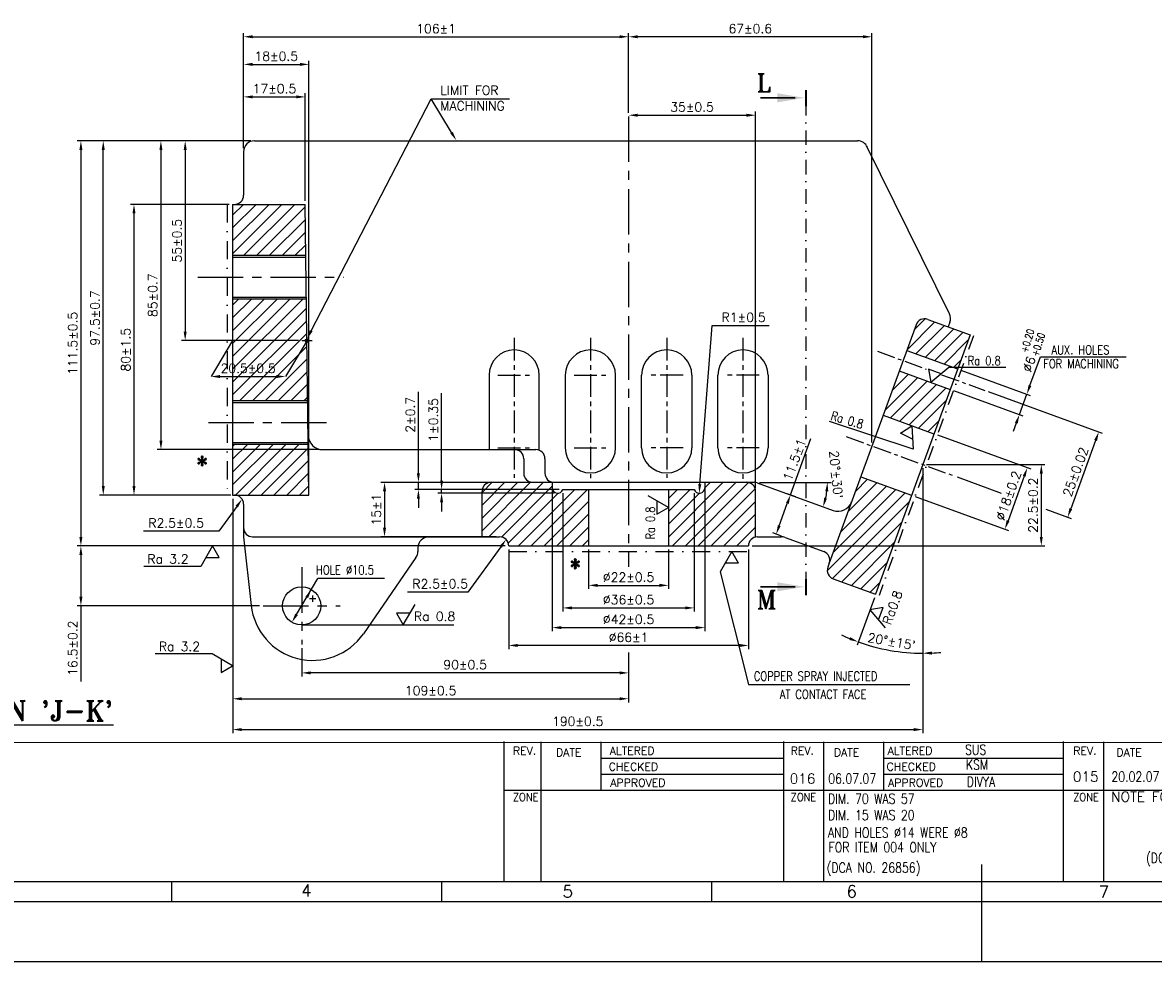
# Model space of a CAD drawing. Extents: x -78 to 847, y 1 to 655.
# Tile 2 of 11: x 120 to 431, y 1 to 260. Entities that reach past the tile are written whole.
import ezdxf
from ezdxf.enums import TextEntityAlignment as Align

# ---------------------------------------------------------------- set-up
doc = ezdxf.new("R2010")
doc.units = 0
doc.header["$MEASUREMENT"] = 0
doc.linetypes.add('CENTER', pattern=[2, 1.25, -0.25, 0.25, -0.25])
doc.linetypes.add('DASHDOT', pattern=[1, 0.5, -0.25, 0, -0.25])
doc.layers.get('0').update_dxf_attribs({"linetype": 'CONTINUOUS'})
doc.layers.get('DEFPOINTS').update_dxf_attribs({"linetype": 'CONTINUOUS'})
for name, color, linetype in [('BEND', 6, 'DASHDOT'), ('CEN', 3, 'CENTER'), ('DIM', 1, 'CONTINUOUS'), ('FORMAT', 3, 'CONTINUOUS'), ('TAXT', 4, 'CONTINUOUS')]:
    doc.layers.add(name, color=color, linetype=linetype)
doc.styles.add('RAJESH', font='romans.shx')
doc.styles.add('ROMANS', font='romans', dxfattribs={"width": 1.5, "height": 1.5})
doc.styles.add('ROMANT', font='romant.shx')
doc.dimstyles.new('RAJESH', dxfattribs={"dimtxt": 2.5, "dimasz": 2.5, "dimexe": 1, "dimexo": 1, "dimgap": 1, "dimtad": 1, "dimzin": 9, "dimdsep": 46, "dimtxsty": 'RAJESH', "dimcen": 0, "dimclrd": 1, "dimclre": 1, "dimclrt": 4, "dimadec": 0, "dimazin": 0, "dimtp": 0.5, "dimtfac": 1, "dimtmove": 0, "dimatfit": 3, "dimfxl": 0, "dimtolj": 1, "dimtzin": 9, "dimarcsym": 0})
pattern_1 = [(45, (-1243.8433, 202.6276), (-1.767767, 1.767767), [])]

# ---------------------------------------------------------------- blocks, each defined once
blk = doc.blocks.new('A$C4DC44A80')
at = {"color": 71}
for p, q in [((20, 54.72), (821, 55)), ((301, 20), (301, 55.05)), ((310.28, 20), (310.28, 54.92)), ((325.28, 42.92), (325.28, 54.92)), ((371, 20), (371, 55.05)), ((381.02, 20), (381.02, 54.92)), ((396.02, 42.92), (396.02, 54.92)), ((441, 20), (441, 55.05)), ((451.14, 20), (451.14, 54.92)), ((325.28, 50.83), (371, 50.84)), ((396.02, 50.85), (441, 50.87)), ((325.28, 46.83), (371, 46.84)), ((396.02, 46.85), (441, 46.87)), ((301, 42.82), (651, 42.94)), ((420.5, 24.21), (420.5, 0)), ((20, 20), (821, 20)), ((217.75, 20), (217.75, 15)), ((285.33, 20), (285.33, 15)), ((352.92, 20), (352.92, 15)), ((14.92, 15), (826, 15)), ((0, 0), (841, 0))]:
    blk.add_line(p, q, dxfattribs=at)
at = {"color": 71, "style": 'ROMANS'}
for s, height, p in [('REV.', 2, (303.22, 51.71)), ('DATE', 2, (314.02, 51.3)), ('ALTERED', 2, (327.47, 51.71)), ('REV.', 2, (372.75, 51.71)), ('DATE', 2, (383.55, 51.3)), ('ALTERED', 2, (397, 51.71)), ('REV.', 2, (443.46, 51.71)), ('DATE', 2, (454.26, 51.3)), ('CHECKED', 2, (327.21, 47.71)), ('CHECKED', 2, (396.75, 47.71)), ('APPROVED', 2, (327.6, 43.71)), ('APPROVED', 2, (397.13, 43.71)), ('4', 3, (250.24, 16.26)), ('5', 3, (315.66, 16.01)), ('6', 3, (386.74, 16.01)), ('7', 3, (449.85, 15.94))]:
    blk.add_text(s, height=height, dxfattribs=at).set_placement(p)
at = {"color": 71, "style": 'ROMANS', "width": 0.828469}
for p, p2 in [((303.22, 40.11), (309.61, 40.11)), ((372.75, 40.11), (379.14, 40.11)), ((443.46, 40.11), (449.85, 40.11))]:
    blk.add_text('ZONE', height=2, dxfattribs=at).set_placement(p, p2, align=Align.FIT)
blk = doc.blocks.new('*D143')
at = {"layer": 'DEFPOINTS', "color": 0}
for p in [(368.01, 138.1), (320.01, 115.69), (400.63, 115.69)]:
    blk.add_point(p, dxfattribs=at)
at = {"layer": 'DIM', "color": 1, "lineweight": -2}
for p, q in [((369.01, 138.1), (401.63, 138.1)), ((400.63, 135.6), (400.63, 118.19)), ((321.01, 115.69), (401.63, 115.69))]:
    blk.add_line(p, q, dxfattribs=at)
at = {"layer": 'DIM', "color": 1}
for points in [[(400.21, 135.6), (401.05, 135.6), (400.63, 138.1)], [(400.21, 118.19), (401.05, 118.19), (400.63, 115.69)]]:
    blk.add_solid(points, dxfattribs=at)
at = {"layer": 'DIM', "color": 4, "insert": (398.38, 126.9), "char_height": 2.5, "attachment_point": 5, "rotation": 90, "style": 'RAJESH'}
blk.add_mtext('\\A1;22.5±0.2', dxfattribs=at)
blk = doc.blocks.new('*D144')
at = {"layer": 'DEFPOINTS', "color": 0}
for p in [(371.08, 146.56), (364.93, 129.65), (390.62, 120.29)]:
    blk.add_point(p, dxfattribs=at)
at = {"layer": 'DIM', "color": 1, "lineweight": -2}
for p, q in [((372.02, 146.22), (397.72, 136.87)), ((395.92, 134.86), (391.48, 122.64)), ((365.87, 129.3), (391.56, 119.95))]:
    blk.add_line(p, q, dxfattribs=at)
at = {"layer": 'DIM', "color": 1}
for points in [[(395.53, 135), (396.31, 134.72), (396.78, 137.21)], [(391.08, 122.79), (391.87, 122.5), (390.62, 120.29)]]:
    blk.add_solid(points, dxfattribs=at)
at = {"layer": 'DIM', "color": 4, "insert": (391.58, 129.52), "char_height": 2.5, "attachment_point": 5, "rotation": 70, "style": 'RAJESH'}
blk.add_mtext('\\A1;%%C18±0.2', dxfattribs=at)
blk = doc.blocks.new('*D145')
at = {"layer": 'DEFPOINTS', "color": 0}
for p in [(377.58, 164.41), (375.53, 158.78), (396.65, 157.47)]:
    blk.add_point(p, dxfattribs=at)
at = {"layer": 'DIM', "color": 1, "lineweight": -2}
for p, q in [((397.51, 159.82), (400.39, 167.74)), ((378.52, 164.07), (397.59, 157.13)), ((376.47, 158.43), (395.54, 151.49)), ((394.6, 151.83), (396.65, 157.47)), ((393.75, 149.49), (392.89, 147.14))]:
    blk.add_line(p, q, dxfattribs=at)
at = {"layer": 'DIM', "color": 1}
for points in [[(397.12, 159.96), (397.9, 159.68), (396.65, 157.47)], [(393.36, 149.63), (394.14, 149.34), (394.6, 151.83)]]:
    blk.add_solid(points, dxfattribs=at)
at = {"layer": 'DIM', "color": 4, "insert": (397.26, 165.73), "char_height": 2.5, "attachment_point": 5, "rotation": 70, "style": 'RAJESH'}
blk.add_mtext('\\A1;%%C6', dxfattribs=at)
blk = doc.blocks.new('*D146')
at = {"layer": 'DEFPOINTS', "color": 0}
for p in [(381, 173.81), (368.01, 137.1), (355.01, 102.39), (356.03, 87.55), (368.01, 59.21)]:
    blk.add_point(p, dxfattribs=at)
at = {"layer": 'DIM', "color": 1}
blk.add_line((354.67, 101.45), (349.9, 88.34), dxfattribs=at)
for start, end in [(244.4851, 247.2425), (250, 270), (272.7575, 275.5149)]:
    blk.add_arc((368.01, 138.1), 51.95, start, end, dxfattribs=at)
for points in [[(348.06, 90.58), (347.76, 89.81), (350.24, 89.28)], [(370.52, 85.79), (370.5, 86.63), (368.01, 86.15)]]:
    blk.add_solid(points, dxfattribs=at)
at = {"layer": 'DIM', "color": 4, "insert": (359.42, 89.39), "char_height": 2.5, "attachment_point": 5, "rotation": 350, "style": 'RAJESH'}
blk.add_mtext("\\A1;20°±15'", dxfattribs=at)
blk = doc.blocks.new('*D147')
at = {"layer": 'DEFPOINTS', "color": 0}
for p in [(252.96, 133.19), (219.82, 118.19), (251.51, 118.19)]:
    blk.add_point(p, dxfattribs=at)
at = {"layer": 'DIM', "color": 1, "lineweight": -2}
for p, q in [((251.96, 133.19), (218.82, 133.19)), ((219.82, 130.69), (219.82, 120.69)), ((250.51, 118.19), (218.82, 118.19))]:
    blk.add_line(p, q, dxfattribs=at)
at = {"layer": 'DIM', "color": 1}
for points in [[(219.4, 130.69), (220.24, 130.69), (219.82, 133.19)], [(219.4, 120.69), (220.24, 120.69), (219.82, 118.19)]]:
    blk.add_solid(points, dxfattribs=at)
at = {"layer": 'DIM', "color": 4, "insert": (217.57, 125.69), "char_height": 2.5, "attachment_point": 5, "rotation": 90, "style": 'RAJESH'}
blk.add_mtext('\\A1;15±1', dxfattribs=at)
blk = doc.blocks.new('*D148')
at = {"layer": 'DEFPOINTS', "color": 0}
for p in [(331.57, 129.71), (334.03, 128.82), (330.09, 118.01)]:
    blk.add_point(p, dxfattribs=at)
at = {"layer": 'DIM', "color": 1, "lineweight": -2}
for p, q in [((331.57, 129.71), (337.22, 145.24)), ((333.09, 129.16), (330.63, 130.06)), ((328.49, 121.26), (330.71, 127.36)), ((329.15, 118.36), (326.7, 119.25))]:
    blk.add_line(p, q, dxfattribs=at)
at = {"layer": 'DIM', "color": 1}
for points in [[(330.32, 127.51), (331.11, 127.22), (331.57, 129.71)], [(328.1, 121.4), (328.88, 121.11), (327.64, 118.91)]]:
    blk.add_solid(points, dxfattribs=at)
at = {"layer": 'DIM', "color": 4, "insert": (332.71, 139.42), "char_height": 2.5, "attachment_point": 5, "rotation": 70, "style": 'RAJESH'}
blk.add_mtext('\\A1;11.5±1', dxfattribs=at)
blk = doc.blocks.new('*D149')
at = {"layer": 'DEFPOINTS', "color": 0}
for p in [(266.01, 133.19), (308.01, 133.19), (308.01, 93.21)]:
    blk.add_point(p, dxfattribs=at)
at = {"layer": 'DIM', "color": 1, "lineweight": -2}
for p, q in [((266.01, 132.19), (266.01, 92.21)), ((308.01, 132.19), (308.01, 92.21)), ((268.51, 93.21), (305.51, 93.21))]:
    blk.add_line(p, q, dxfattribs=at)
at = {"layer": 'DIM', "color": 1}
for points in [[(268.51, 93.63), (268.51, 92.79), (266.01, 93.21)], [(305.51, 93.63), (305.51, 92.79), (308.01, 93.21)]]:
    blk.add_solid(points, dxfattribs=at)
at = {"layer": 'DIM', "color": 4, "insert": (287.01, 95.46), "char_height": 2.5, "attachment_point": 5, "style": 'RAJESH'}
blk.add_mtext('\\A1;%%c42±0.5', dxfattribs=at)
blk = doc.blocks.new('*D150')
at = {"layer": 'DEFPOINTS', "color": 0}
for p in [(268.92, 131.19), (305.09, 131.19), (305.09, 98.63)]:
    blk.add_point(p, dxfattribs=at)
at = {"layer": 'DIM', "color": 1, "lineweight": -2}
for p, q in [((268.92, 130.19), (268.92, 97.63)), ((305.09, 130.19), (305.09, 97.63)), ((271.42, 98.63), (302.59, 98.63))]:
    blk.add_line(p, q, dxfattribs=at)
at = {"layer": 'DIM', "color": 1}
for points in [[(271.42, 99.04), (271.42, 98.21), (268.92, 98.63)], [(302.59, 99.04), (302.59, 98.21), (305.09, 98.63)]]:
    blk.add_solid(points, dxfattribs=at)
at = {"layer": 'DIM', "color": 4, "insert": (287.01, 100.88), "char_height": 2.5, "attachment_point": 5, "style": 'RAJESH'}
blk.add_mtext('\\A1;%%C36±0.5', dxfattribs=at)
blk = doc.blocks.new('*D151')
at = {"layer": 'DEFPOINTS', "color": 0}
for p in [(368.01, 138.1), (178.01, 128.69), (368.01, 65.15)]:
    blk.add_point(p, dxfattribs=at)
at = {"layer": 'DIM', "color": 1, "lineweight": -2}
for p, q in [((368.01, 137.1), (368.01, 64.15)), ((178.01, 127.69), (178.01, 64.15)), ((180.51, 65.15), (365.51, 65.15))]:
    blk.add_line(p, q, dxfattribs=at)
at = {"layer": 'DIM', "color": 1}
for points in [[(180.51, 65.56), (180.51, 64.73), (178.01, 65.15)], [(365.51, 65.56), (365.51, 64.73), (368.01, 65.15)]]:
    blk.add_solid(points, dxfattribs=at)
at = {"layer": 'DIM', "color": 4, "insert": (273.01, 67.4), "char_height": 2.5, "attachment_point": 5, "style": 'RAJESH'}
blk.add_mtext('\\A1;190±0.5', dxfattribs=at)
blk = doc.blocks.new('*D152')
at = {"layer": 'DEFPOINTS', "color": 0}
for p in [(178.01, 129.69), (287.01, 87.34), (287.01, 73.63)]:
    blk.add_point(p, dxfattribs=at)
at = {"layer": 'DIM', "color": 1, "lineweight": -2}
for p, q in [((178.01, 128.69), (178.01, 72.63)), ((287.01, 86.34), (287.01, 72.63)), ((180.51, 73.63), (284.51, 73.63))]:
    blk.add_line(p, q, dxfattribs=at)
at = {"layer": 'DIM', "color": 1}
for points in [[(180.51, 74.04), (180.51, 73.21), (178.01, 73.63)], [(284.51, 74.04), (284.51, 73.21), (287.01, 73.63)]]:
    blk.add_solid(points, dxfattribs=at)
at = {"layer": 'DIM', "color": 4, "insert": (232.51, 75.88), "char_height": 2.5, "attachment_point": 5, "style": 'RAJESH'}
blk.add_mtext('\\A1;109±0.5', dxfattribs=at)
blk = doc.blocks.new('*D153')
at = {"layer": 'DEFPOINTS', "color": 0}
for p in [(171.97, 227.19), (136.23, 115.69), (254.01, 115.69)]:
    blk.add_point(p, dxfattribs=at)
at = {"layer": 'DIM', "color": 1, "lineweight": -2}
for p, q in [((170.97, 227.19), (135.23, 227.19)), ((136.23, 224.69), (136.23, 118.19)), ((253.01, 115.69), (135.23, 115.69))]:
    blk.add_line(p, q, dxfattribs=at)
at = {"layer": 'DIM', "color": 1}
for points in [[(135.81, 224.69), (136.64, 224.69), (136.23, 227.19)], [(135.81, 118.19), (136.64, 118.19), (136.23, 115.69)]]:
    blk.add_solid(points, dxfattribs=at)
at = {"layer": 'DIM', "color": 4, "insert": (133.98, 171.44), "char_height": 2.5, "attachment_point": 5, "rotation": 90, "style": 'RAJESH'}
blk.add_mtext('\\A1;111.5±0.5', dxfattribs=at)
blk = doc.blocks.new('*D154')
at = {"layer": 'DEFPOINTS', "color": 0}
for p in [(197.01, 88.58), (287.01, 87.34), (197.01, 80.75)]:
    blk.add_point(p, dxfattribs=at)
at = {"layer": 'DIM', "color": 1, "lineweight": -2}
for p, q in [((197.01, 87.58), (197.01, 79.75)), ((287.01, 86.34), (287.01, 79.75)), ((284.51, 80.75), (199.51, 80.75))]:
    blk.add_line(p, q, dxfattribs=at)
at = {"layer": 'DIM', "color": 1}
for points in [[(199.51, 81.17), (199.51, 80.33), (197.01, 80.75)], [(284.51, 81.17), (284.51, 80.33), (287.01, 80.75)]]:
    blk.add_solid(points, dxfattribs=at)
at = {"layer": 'DIM', "color": 4, "insert": (242.01, 83), "char_height": 2.5, "attachment_point": 5, "style": 'RAJESH'}
blk.add_mtext('\\A1;90±0.5', dxfattribs=at)
blk = doc.blocks.new('*D155')
at = {"layer": 'DEFPOINTS', "color": 0}
for p in [(194.12, 115.69), (136.23, 99.19), (186.39, 99.19)]:
    blk.add_point(p, dxfattribs=at)
at = {"layer": 'DIM', "color": 1, "lineweight": -2}
for p, q in [((193.12, 115.69), (135.23, 115.69)), ((136.23, 113.19), (136.23, 101.69)), ((185.39, 99.19), (135.23, 99.19)), ((136.23, 99.19), (136.23, 78.38))]:
    blk.add_line(p, q, dxfattribs=at)
at = {"layer": 'DIM', "color": 1}
for points in [[(135.81, 113.19), (136.64, 113.19), (136.23, 115.69)], [(135.81, 101.69), (136.64, 101.69), (136.23, 99.19)]]:
    blk.add_solid(points, dxfattribs=at)
at = {"layer": 'DIM', "color": 4, "insert": (133.98, 87.54), "char_height": 2.5, "attachment_point": 5, "rotation": 90, "style": 'RAJESH'}
blk.add_mtext('\\A1;16.5±0.2', dxfattribs=at)
blk = doc.blocks.new('A$C6D14758C')
for p, q in [((5.63, 1.85), (0, 5.1)), ((2.43, 3.7), (2.43, 0)), ((2.43, 0), (5.63, 1.85))]:
    blk.add_line(p, q)
blk = doc.blocks.new('*D156')
at = {"layer": 'DEFPOINTS', "color": 0}
for p in [(254.01, 115.69), (320.01, 115.69), (254.01, 88.3)]:
    blk.add_point(p, dxfattribs=at)
at = {"layer": 'DIM', "color": 1, "lineweight": -2}
for p, q in [((254.01, 114.69), (254.01, 87.3)), ((320.01, 114.69), (320.01, 87.3)), ((317.51, 88.3), (256.51, 88.3))]:
    blk.add_line(p, q, dxfattribs=at)
at = {"layer": 'DIM', "color": 1}
for points in [[(256.51, 88.72), (256.51, 87.88), (254.01, 88.3)], [(317.51, 88.72), (317.51, 87.88), (320.01, 88.3)]]:
    blk.add_solid(points, dxfattribs=at)
at = {"layer": 'DIM', "color": 4, "insert": (287.01, 90.55), "char_height": 2.5, "attachment_point": 5, "style": 'RAJESH'}
blk.add_mtext('\\A1;%%C66±1', dxfattribs=at)
blk = doc.blocks.new('*D157')
at = {"layer": 'DEFPOINTS', "color": 0}
for p in [(276.01, 115.69), (298.01, 115.69), (298.01, 104.84)]:
    blk.add_point(p, dxfattribs=at)
at = {"layer": 'DIM', "color": 1, "lineweight": -2}
for p, q in [((276.01, 114.69), (276.01, 103.84)), ((298.01, 114.69), (298.01, 103.84)), ((278.51, 104.84), (295.51, 104.84))]:
    blk.add_line(p, q, dxfattribs=at)
at = {"layer": 'DIM', "color": 1}
for points in [[(278.51, 105.26), (278.51, 104.42), (276.01, 104.84)], [(295.51, 105.26), (295.51, 104.42), (298.01, 104.84)]]:
    blk.add_solid(points, dxfattribs=at)
at = {"layer": 'DIM', "color": 4, "insert": (287.01, 107.09), "char_height": 2.5, "attachment_point": 5, "style": 'RAJESH'}
blk.add_mtext('\\A1;%%C22±0.5', dxfattribs=at)
blk = doc.blocks.new('*D158')
at = {"layer": 'DEFPOINTS', "color": 0}
for p in [(268.92, 131.19), (235.53, 130.19), (267.51, 130.19)]:
    blk.add_point(p, dxfattribs=at)
at = {"layer": 'DIM', "color": 1, "lineweight": -2}
for p, q in [((235.53, 133.69), (235.53, 157.74)), ((267.92, 131.19), (234.53, 131.19)), ((235.53, 130.19), (235.53, 131.19)), ((266.51, 130.19), (234.53, 130.19)), ((235.53, 127.69), (235.53, 125.19))]:
    blk.add_line(p, q, dxfattribs=at)
at = {"layer": 'DIM', "color": 1}
for points in [[(235.11, 133.69), (235.94, 133.69), (235.53, 131.19)], [(235.11, 127.69), (235.94, 127.69), (235.53, 130.19)]]:
    blk.add_solid(points, dxfattribs=at)
at = {"layer": 'DIM', "color": 4, "insert": (233.28, 150.37), "char_height": 2.5, "attachment_point": 5, "rotation": 90, "style": 'RAJESH'}
blk.add_mtext('\\A1;1±0.35', dxfattribs=at)
blk = doc.blocks.new('*D159')
at = {"layer": 'DEFPOINTS', "color": 0}
for p in [(229.15, 131.19), (249.15, 133.19), (268.92, 131.19)]:
    blk.add_point(p, dxfattribs=at)
at = {"layer": 'DIM', "color": 1, "lineweight": -2}
for p, q in [((229.15, 135.69), (229.15, 158.12)), ((248.15, 133.19), (228.15, 133.19)), ((267.92, 131.19), (228.15, 131.19)), ((229.15, 131.19), (229.15, 133.19)), ((229.15, 128.69), (229.15, 126.19))]:
    blk.add_line(p, q, dxfattribs=at)
at = {"layer": 'DIM', "color": 1}
for points in [[(228.73, 135.69), (229.56, 135.69), (229.15, 133.19)], [(228.73, 128.69), (229.56, 128.69), (229.15, 131.19)]]:
    blk.add_solid(points, dxfattribs=at)
at = {"layer": 'DIM', "color": 4, "insert": (226.9, 151.77), "char_height": 2.5, "attachment_point": 5, "rotation": 90, "style": 'RAJESH'}
blk.add_mtext('\\A1;2±0.7', dxfattribs=at)
blk = doc.blocks.new('*D160')
at = {"layer": 'DEFPOINTS', "color": 0}
for p in [(287.01, 255.82), (287.01, 233.91), (181.01, 224.19)]:
    blk.add_point(p, dxfattribs=at)
at = {"layer": 'DIM', "color": 1, "lineweight": -2}
for p, q in [((181.01, 225.19), (181.01, 256.82)), ((183.51, 255.82), (284.51, 255.82)), ((287.01, 234.91), (287.01, 256.82))]:
    blk.add_line(p, q, dxfattribs=at)
at = {"layer": 'DIM', "color": 1}
for points in [[(183.51, 256.24), (183.51, 255.41), (181.01, 255.82)], [(284.51, 256.24), (284.51, 255.41), (287.01, 255.82)]]:
    blk.add_solid(points, dxfattribs=at)
at = {"layer": 'DIM', "color": 4, "insert": (234.01, 258.07), "char_height": 2.5, "attachment_point": 5, "style": 'RAJESH'}
blk.add_mtext('\\A1;106±1', dxfattribs=at)
blk = doc.blocks.new('*D161')
at = {"layer": 'DEFPOINTS', "color": 0}
for p in [(142.38, 227.19), (177.51, 227.19), (177.51, 129.69)]:
    blk.add_point(p, dxfattribs=at)
at = {"layer": 'DIM', "color": 1, "lineweight": -2}
for p, q in [((176.51, 227.19), (141.38, 227.19)), ((142.38, 132.19), (142.38, 224.69)), ((176.51, 129.69), (141.38, 129.69))]:
    blk.add_line(p, q, dxfattribs=at)
at = {"layer": 'DIM', "color": 1}
for points in [[(141.97, 224.69), (142.8, 224.69), (142.38, 227.19)], [(141.97, 132.19), (142.8, 132.19), (142.38, 129.69)]]:
    blk.add_solid(points, dxfattribs=at)
at = {"layer": 'DIM', "color": 4, "insert": (140.13, 178.44), "char_height": 2.5, "attachment_point": 5, "rotation": 90, "style": 'RAJESH'}
blk.add_mtext('\\A1;97.5±0.7', dxfattribs=at)
blk = doc.blocks.new('*D162')
at = {"layer": 'DEFPOINTS', "color": 0}
for p in [(184.01, 227.19), (158.26, 142.19), (202.8, 142.19)]:
    blk.add_point(p, dxfattribs=at)
at = {"layer": 'DIM', "color": 1, "lineweight": -2}
for p, q in [((183.01, 227.19), (157.26, 227.19)), ((158.26, 224.69), (158.26, 144.69)), ((201.8, 142.19), (157.26, 142.19))]:
    blk.add_line(p, q, dxfattribs=at)
at = {"layer": 'DIM', "color": 1}
for points in [[(157.85, 224.69), (158.68, 224.69), (158.26, 227.19)], [(157.85, 144.69), (158.68, 144.69), (158.26, 142.19)]]:
    blk.add_solid(points, dxfattribs=at)
at = {"layer": 'DIM', "color": 4, "insert": (156.01, 184.69), "char_height": 2.5, "attachment_point": 5, "rotation": 90, "style": 'RAJESH'}
blk.add_mtext('\\A1;85±0.7', dxfattribs=at)
blk = doc.blocks.new('*D163')
at = {"layer": 'DEFPOINTS', "color": 0}
for p in [(184.01, 227.19), (164.94, 172.19), (197.1, 172.19)]:
    blk.add_point(p, dxfattribs=at)
at = {"layer": 'DIM', "color": 1, "lineweight": -2}
for p, q in [((183.01, 227.19), (163.94, 227.19)), ((164.94, 224.69), (164.94, 174.69)), ((196.1, 172.19), (163.94, 172.19))]:
    blk.add_line(p, q, dxfattribs=at)
at = {"layer": 'DIM', "color": 1}
for points in [[(164.52, 224.69), (165.35, 224.69), (164.94, 227.19)], [(164.52, 174.69), (165.35, 174.69), (164.94, 172.19)]]:
    blk.add_solid(points, dxfattribs=at)
at = {"layer": 'DIM', "color": 4, "insert": (162.69, 199.69), "char_height": 2.5, "attachment_point": 5, "rotation": 90, "style": 'RAJESH'}
blk.add_mtext('\\A1;55±0.5', dxfattribs=at)
blk = doc.blocks.new('*D164')
at = {"layer": 'DEFPOINTS', "color": 0}
for p in [(198.01, 239.28), (181.01, 224.19), (198.01, 209.69)]:
    blk.add_point(p, dxfattribs=at)
at = {"layer": 'DIM', "color": 1, "lineweight": -2}
for p, q in [((181.01, 225.19), (181.01, 240.28)), ((198.01, 210.69), (198.01, 240.28)), ((183.51, 239.28), (195.51, 239.28))]:
    blk.add_line(p, q, dxfattribs=at)
at = {"layer": 'DIM', "color": 1}
for points in [[(183.51, 239.69), (183.51, 238.86), (181.01, 239.28)], [(195.51, 239.69), (195.51, 238.86), (198.01, 239.28)]]:
    blk.add_solid(points, dxfattribs=at)
at = {"layer": 'DIM', "color": 4, "insert": (189.51, 241.53), "char_height": 2.5, "attachment_point": 5, "style": 'RAJESH'}
blk.add_mtext('\\A1;17±0.5', dxfattribs=at)
blk = doc.blocks.new('*D165')
at = {"layer": 'DEFPOINTS', "color": 0}
for p in [(199.01, 248.22), (181.01, 224.19), (199.01, 129.69)]:
    blk.add_point(p, dxfattribs=at)
at = {"layer": 'DIM', "color": 1, "lineweight": -2}
for p, q in [((181.01, 225.19), (181.01, 249.22)), ((199.01, 130.69), (199.01, 249.22)), ((183.51, 248.22), (196.51, 248.22))]:
    blk.add_line(p, q, dxfattribs=at)
at = {"layer": 'DIM', "color": 1}
for points in [[(183.51, 248.64), (183.51, 247.8), (181.01, 248.22)], [(196.51, 248.64), (196.51, 247.8), (199.01, 248.22)]]:
    blk.add_solid(points, dxfattribs=at)
at = {"layer": 'DIM', "color": 4, "insert": (190.01, 250.47), "char_height": 2.5, "attachment_point": 5, "style": 'RAJESH'}
blk.add_mtext('\\A1;18±0.5', dxfattribs=at)
blk = doc.blocks.new('*D166')
at = {"layer": 'DEFPOINTS', "color": 0}
for p in [(178.01, 209.69), (150.84, 129.69), (178.51, 129.69)]:
    blk.add_point(p, dxfattribs=at)
at = {"layer": 'DIM', "color": 1, "lineweight": -2}
for p, q in [((177.01, 209.69), (149.84, 209.69)), ((150.84, 207.19), (150.84, 132.19)), ((177.51, 129.69), (149.84, 129.69))]:
    blk.add_line(p, q, dxfattribs=at)
at = {"layer": 'DIM', "color": 1}
for points in [[(150.43, 207.19), (151.26, 207.19), (150.84, 209.69)], [(150.43, 132.19), (151.26, 132.19), (150.84, 129.69)]]:
    blk.add_solid(points, dxfattribs=at)
at = {"layer": 'DIM', "color": 4, "insert": (148.59, 169.69), "char_height": 2.5, "attachment_point": 5, "rotation": 90, "style": 'RAJESH'}
blk.add_mtext('\\A1;80±1.5', dxfattribs=at)
blk = doc.blocks.new('*D167')
at = {"layer": 'DEFPOINTS', "color": 0}
for p in [(172.05, 162.31), (192.52, 162.31), (192.52, 162.31)]:
    blk.add_point(p, dxfattribs=at)
at = {"layer": 'DIM', "color": 1, "lineweight": -2}
blk.add_line((174.55, 162.31), (190.02, 162.31), dxfattribs=at)
at = {"layer": 'DIM', "color": 1}
for points in [[(174.55, 162.73), (174.55, 161.89), (172.05, 162.31)], [(190.02, 162.73), (190.02, 161.89), (192.52, 162.31)]]:
    blk.add_solid(points, dxfattribs=at)
at = {"layer": 'DIM', "color": 4, "insert": (182.28, 164.56), "char_height": 2.5, "attachment_point": 5, "style": 'RAJESH'}
blk.add_mtext('\\A1;20.5±0.5', dxfattribs=at)
blk = doc.blocks.new('*D168')
at = {"layer": 'DEFPOINTS', "color": 0}
for p in [(287.01, 233.91), (321.97, 234.23), (321.97, 130.69)]:
    blk.add_point(p, dxfattribs=at)
at = {"layer": 'DIM', "color": 1, "lineweight": -2}
for p, q in [((287.01, 234.91), (287.01, 235.23)), ((289.51, 234.23), (319.47, 234.23)), ((321.97, 131.69), (321.97, 235.23))]:
    blk.add_line(p, q, dxfattribs=at)
at = {"layer": 'DIM', "color": 1}
for points in [[(289.51, 234.64), (289.51, 233.81), (287.01, 234.23)], [(319.47, 234.64), (319.47, 233.81), (321.97, 234.23)]]:
    blk.add_solid(points, dxfattribs=at)
at = {"layer": 'DIM', "color": 4, "insert": (304.49, 236.48), "char_height": 2.5, "attachment_point": 5, "style": 'RAJESH'}
blk.add_mtext('\\A1;35±0.5', dxfattribs=at)
blk = doc.blocks.new('*D169')
at = {"layer": 'DEFPOINTS', "color": 0}
for p in [(287.01, 255.82), (287.01, 233.91), (354.01, 143.2)]:
    blk.add_point(p, dxfattribs=at)
at = {"layer": 'DIM', "color": 1, "lineweight": -2}
for p, q in [((287.01, 234.91), (287.01, 256.82)), ((351.51, 255.82), (289.51, 255.82)), ((354.01, 144.2), (354.01, 256.82))]:
    blk.add_line(p, q, dxfattribs=at)
at = {"layer": 'DIM', "color": 1}
for points in [[(289.51, 256.24), (289.51, 255.41), (287.01, 255.82)], [(351.51, 256.24), (351.51, 255.41), (354.01, 255.82)]]:
    blk.add_solid(points, dxfattribs=at)
at = {"layer": 'DIM', "color": 4, "insert": (320.51, 258.07), "char_height": 2.5, "attachment_point": 5, "style": 'RAJESH'}
blk.add_mtext('\\A1;67±0.6', dxfattribs=at)
blk = doc.blocks.new('*D170')
at = {"layer": 'DEFPOINTS', "color": 0}
for p in [(249.15, 133.19), (321.57, 133.19), (322.42, 133.04), (341.21, 128.64), (343.29, 125.45)]:
    blk.add_point(p, dxfattribs=at)
at = {"layer": 'DIM', "color": 1}
blk.add_line((323.01, 133.19), (342.74, 133.19), dxfattribs=at)
blk.add_arc((322.01, 133.19), 19.74, 347.262, 352.738, dxfattribs=at)
for points in [[(341.17, 130.73), (342, 130.67), (341.74, 133.19)], [(341.66, 128.72), (340.86, 128.96), (340.55, 126.44)]]:
    blk.add_solid(points, dxfattribs=at)
at = {"layer": 'DIM', "color": 4, "insert": (344.13, 135.33), "char_height": 2.5, "attachment_point": 5, "rotation": 275.5098, "style": 'RAJESH'}
blk.add_mtext("\\A1;20°±30'", dxfattribs=at)
blk = doc.blocks.new('A$C4D064DB7')
at = {"layer": 'TAXT', "color": 6, "style": 'ROMANS', "width": 0.8}
for s, p in [('P.PARE', (47.87, 31.24)), ('KSM', (48.11, 27.15)), ('20.02.07', (10.21, 23.31)), ('M.AZAM', (48.36, 22.43)), ('(DCA-26241)', (19.73, 0.92))]:
    blk.add_text(s, height=2.75, dxfattribs=at).set_placement(p)
at = {"layer": 'TAXT', "color": 6, "style": 'ROMANS'}
for s, p in [('015', (-0.39, 23.31)), ('NOTE FOR PAINTING CHANGED ', (10.14, 17.77))]:
    blk.add_text(s, height=2.75, dxfattribs=at).set_placement(p)

msp = doc.modelspace()

# ---------------------------------------------------------------- hatches: boundary and pattern name
h = msp.add_hatch()
h.set_pattern_fill('ANSI31', color=4, scale=20, style=0)
h.set_pattern_definition(pattern_1)
h.paths.add_polyline_path([(198.182, 195.694), (198.007, 209.694), (178.007, 209.694), (178.007, 195.694)])
h.paths.add_polyline_path([(198.332, 183.694), (178.007, 183.694), (178.007, 155.694), (198.682, 155.694)])
h.paths.add_polyline_path([(178.007, 143.694), (178.007, 129.694), (199.007, 129.694), (198.832, 143.694)])
h = msp.add_hatch()
h.set_pattern_fill('ANSI31', color=4, scale=20, style=0)
h.set_pattern_definition(pattern_1)
h.paths.add_polyline_path([(377.583, 164.414), (381.003, 173.811), (369.353, 178.051, 0.4142136), (366.148, 176.557), (363.583, 169.509)])
h.paths.add_polyline_path([(361.531, 163.871), (357.085, 151.655), (371.085, 146.56), (375.531, 158.776)])
h.paths.add_polyline_path([(350.928, 134.741), (342.26, 110.924), (341.865, 109.839, 0.4142136), (343.359, 106.635), (355.01, 102.394), (364.928, 129.645)])
h = msp.add_hatch()
h.set_pattern_fill('ANSI31', color=4, scale=20, style=0)
h.set_pattern_definition(pattern_1)
h.paths.add_polyline_path([(276.007, 131.194), (268.921, 131.194, -0.843039), (266.007, 131.694), (266.007, 133.194), (249.153, 133.194, 0.4142136), (246.653, 130.694), (246.653, 118.194), (251.507, 118.194, -0.4142136), (254.007, 115.694), (276.007, 115.694)])
h.paths.add_polyline_path([(321.967, 130.694, 0.4142136), (319.467, 133.194), (308.007, 133.194), (308.007, 131.694, -0.843039), (305.092, 131.194), (298.007, 131.194), (298.007, 115.694), (320.007, 115.694, -0.3518042), (321.967, 118.135)])

# ---------------------------------------------------------------- linework, layer by layer
for p, q in [((181.007, 224.194), (181.007, 212.194)), ((184.007, 227.194), (350.007, 227.194)), ((375.335, 179.604), (352.634, 225.643)), ((178.007, 209.694), (178.007, 129.694)), ((178.007, 209.694), (198.007, 209.694)), ((199.007, 129.694), (198.007, 209.694)), ((178.007, 195.694), (198.182, 195.694)), ((178.007, 195.194), (198.188, 195.194)), ((178.007, 184.194), (198.325, 184.194)), ((178.007, 183.694), (198.332, 183.694)), ((369.353, 178.051), (381.003, 173.811)), ((366.148, 176.557), (342.26, 110.924)), ((375.463, 177.251), (375.006, 175.994)), ((197.096, 172.194), (199.873, 172.194)), ((381.003, 173.811), (355.01, 102.394)), ((363.583, 169.509), (377.583, 164.414)), ((248.587, 162.694), (248.587, 142.694)), ((262.427, 142.694), (262.427, 162.694)), ((269.587, 162.694), (269.587, 142.694)), ((283.427, 142.694), (283.427, 162.694)), ((290.587, 142.694), (290.587, 162.694)), ((304.427, 162.694), (304.427, 142.694)), ((311.587, 142.694), (311.587, 162.694)), ((325.427, 162.694), (325.427, 142.694)), ((361.531, 163.871), (375.531, 158.776)), ((178.007, 155.694), (198.682, 155.694)), ((178.007, 155.194), (198.688, 155.194)), ((357.085, 151.655), (371.085, 146.56)), ((178.007, 144.194), (198.825, 144.194)), ((178.007, 143.694), (198.832, 143.694)), ((202.801, 142.194), (261.484, 142.194)), ((258.151, 139.694), (258.151, 135.694)), ((263.984, 139.694), (263.984, 135.694)), ((350.928, 134.741), (364.928, 129.645)), ((249.153, 133.194), (321.566, 133.194)), ((266.007, 133.194), (266.007, 131.694)), ((268.921, 131.194), (305.092, 131.194)), ((276.007, 131.194), (276.007, 115.694)), ((298.007, 131.194), (298.007, 115.694)), ((308.007, 133.194), (308.007, 131.694)), ((322.421, 133.044), (343.289, 125.448)), ((178.007, 129.694), (199.007, 129.694)), ((246.653, 118.194), (246.653, 130.694)), ((321.967, 118.194), (321.967, 130.694)), ((181.007, 127.194), (181.007, 118.194)), ((181.007, 118.194), (183.111, 99.311)), ((183.507, 118.194), (251.507, 118.194)), ((229.007, 115.194), (229.007, 114.194)), ((254.007, 115.694), (320.007, 115.694)), ((322.507, 118.194), (329.066, 118.194)), ((330.092, 118.013), (340.766, 114.128)), ((228.475, 112.489), (213.992, 91.53)), ((342.26, 110.924), (341.865, 109.839)), ((343.359, 106.635), (355.01, 102.394))]:
    msp.add_line(p, q)
at = {"color": 1, "const_width": 0.5}
for points in [[(332.951, 239.015), (323.289, 239.015)], [(332.951, 104.438), (323.289, 104.438)]]:
    msp.add_lwpolyline(points, dxfattribs=at)
for centre, radius in [((198.475, 172.194), 0.496), ((197.007, 99.194), 5.25)]:
    msp.add_circle(centre, radius)
for centre, radius, start, end in [((184.007, 224.194), 3, 90, 180), ((350.007, 224.194), 3, 23.61971, 90), ((178.507, 212.194), 2.5, 270, 0), ((368.498, 175.702), 2.5, 70, 160), ((372.644, 178.277), 3, 340, 26.24752), ((255.507, 162.694), 6.92, 0, 180), ((276.507, 162.694), 6.92, 0, 180), ((297.507, 162.694), 6.92, 0, 180), ((318.507, 162.694), 6.92, 0, 180), ((202.801, 146.194), 4, 180.71616, 270), ((255.507, 142.694), 6.92, 180, 184.14348), ((255.651, 139.694), 2.5, 0, 90), ((261.484, 139.694), 2.5, 0, 90), ((255.507, 142.694), 6.92, 354.43139, 0), ((276.507, 142.694), 6.92, 180, 0), ((297.507, 142.694), 6.92, 180, 0), ((318.507, 142.694), 6.92, 180, 0), ((260.651, 135.694), 2.5, 180, 270), ((266.484, 135.694), 2.5, 180, 270), ((249.153, 130.694), 2.5, 90, 180), ((267.507, 131.694), 1.5, 180, 340.52878), ((306.507, 131.694), 1.5, 199.47122, 0), ((319.467, 130.694), 2.5, 0, 90), ((321.566, 130.694), 2.5, 70, 90), ((178.507, 127.194), 2.5, 0, 90), ((344.657, 129.207), 4, 250, 340), ((183.507, 120.694), 2.5, 180, 270), ((232.007, 115.194), 3, 90, 180), ((251.507, 115.694), 2.5, 0, 90), ((322.507, 115.694), 2.5, 90, 180), ((329.066, 115.194), 3, 70, 90), ((226.007, 114.194), 3, 325.35596, 0), ((339.911, 111.779), 2.5, 340, 70), ((344.214, 108.984), 2.5, 160, 250), ((200.007, 101.194), 17, 186.35966, 325.35596)]:
    msp.add_arc(centre, radius, start, end)
at = {"color": 1}
for points in [[(327.951, 240.265), (327.951, 237.765), (335.451, 239.015)], [(327.951, 105.688), (327.951, 103.188), (335.451, 104.438)]]:
    msp.add_solid(points, dxfattribs=at)
at = {"layer": 'BEND', "ltscale": 8}
for p, q in [((335.835, 238.151), (335.835, 103.179)), ((381.943, 173.469), (355.949, 102.052))]:
    msp.add_line(p, q, dxfattribs=at)
at = {"layer": 'BEND', "ltscale": 10}
for p, q in [((176.47, 209.694), (176.47, 129.694)), ((254.007, 114.19), (320.007, 114.19))]:
    msp.add_line(p, q, dxfattribs=at)
at = {"layer": 'CEN', "ltscale": 10}
for p, q in [((287.007, 233.91), (287.007, 109.918)), ((168.415, 189.694), (208.481, 189.694)), ((171.335, 149.694), (205.989, 149.694)), ((197.007, 109.811), (197.007, 88.577)), ((199.132, 101.194), (200.881, 101.194)), ((200.007, 102.069), (200.007, 100.32)), ((186.39, 99.194), (207.623, 99.194))]:
    msp.add_line(p, q, dxfattribs=at)
at = {"layer": 'CEN', "ltscale": 5}
for p, q in [((255.507, 172.948), (255.507, 134.438)), ((276.507, 172.948), (276.507, 134.331)), ((297.507, 172.948), (297.507, 134.438)), ((318.507, 172.948), (318.507, 134.117)), ((251.018, 162.694), (260.347, 162.694)), ((272.018, 162.694), (281.347, 162.694)), ((301.995, 162.694), (292.666, 162.694)), ((322.995, 162.694), (313.666, 162.694)), ((251.018, 142.694), (260.347, 142.694)), ((272.018, 142.694), (281.347, 142.694)), ((301.995, 142.694), (292.666, 142.694)), ((322.995, 142.694), (313.666, 142.694))]:
    msp.add_line(p, q, dxfattribs=at)
at = {"layer": 'CEN', "ltscale": 4}
for p, q in [((355.502, 169.258), (368.961, 164.359)), ((373.189, 162.82), (385.072, 158.496)), ((346.951, 145.766), (376.521, 135.003))]:
    msp.add_line(p, q, dxfattribs=at)
at = {"layer": 'DEFPOINTS', "color": 0, "linetype": 'ByBlock'}
for p in [(385.072, 158.496), (376.521, 135.003), (199.698, 103.702), (199.698, 103.702), (194.315, 94.687)]:
    msp.add_point(p, dxfattribs=at)
at = {"layer": 'DIM', "color": 1}
for p, q in [((199.645, 174.911), (232.613, 238.733)), ((238.261, 229.452), (232.613, 238.733)), ((232.613, 238.733), (235.648, 238.733)), ((235.648, 238.733), (254.267, 238.733)), ((306.632, 132.688), (310.006, 176.381)), ((310.006, 176.381), (311.632, 176.381)), ((311.632, 176.381), (325.728, 176.381)), ((179.126, 126.542), (174.162, 119.741)), ((171.118, 119.741), (153.451, 119.741)), ((174.162, 119.741), (171.118, 119.741)), ((251.8, 115.443), (242.721, 103.003)), ((219.794, 106.69), (201.482, 106.69)), ((242.721, 103.003), (226.126, 103.003)), ((319.99, 77.585), (364.437, 77.585))]:
    msp.add_line(p, q, dxfattribs=at)
at = {"layer": 'DIM'}
for p, q in [((178.007, 172.194), (172.048, 162.312)), ((198.475, 172.194), (192.517, 162.312)), ((400.392, 167.742), (424.02, 167.742)), ((375.177, 164.885), (390.867, 164.885)), ((365.369, 142.29), (342.277, 149.946)), ((315.435, 114.19), (312.182, 108.556)), ((317.286, 110.985), (315.435, 114.19)), ((169.22, 110.06), (153.511, 110.06)), ((317.286, 110.985), (313.585, 110.985)), ((312.182, 108.556), (319.99, 77.585)), ((197.007, 93.944), (238.886, 93.944)), ((172.372, 85.96), (156.663, 85.96))]:
    msp.add_line(p, q, dxfattribs=at)
at = {"layer": 'DIM', "color": 1, "linetype": 'ByBlock'}
for p, q in [((386.012, 158.154), (417.389, 146.733)), ((415.594, 144.726), (408.754, 125.932)), ((377.461, 134.661), (389.574, 130.252)), ((401.89, 125.77), (408.838, 123.241)), ((195.597, 96.833), (201.482, 106.69))]:
    msp.add_line(p, q, dxfattribs=at)
at = {"layer": 'DIM', "color": 0, "linetype": 'ByBlock'}
msp.add_point((407.899, 123.583), dxfattribs=at)
at = {"layer": 'DIM', "color": 1}
for points in [[(238.617, 229.668), (237.905, 229.235), (239.561, 227.316)], [(200.015, 174.719), (199.275, 175.102), (198.498, 172.689)], [(307.048, 132.656), (306.217, 132.72), (306.44, 130.196)], [(178.789, 126.788), (179.462, 126.297), (180.6, 128.562)], [(251.464, 115.688), (252.137, 115.197), (253.274, 117.462)]]:
    msp.add_solid(points, dxfattribs=at)
at = {"layer": 'DIM', "color": 1, "linetype": 'ByBlock'}
for points in [[(415.202, 144.868), (415.986, 144.583), (416.449, 147.075)], [(408.362, 126.075), (409.145, 125.79), (407.899, 123.583)], [(198.059, 101.769), (198.774, 101.342), (199.698, 103.702)], [(195.239, 97.047), (195.955, 96.62), (194.315, 94.687)]]:
    msp.add_solid(points, dxfattribs=at)
at = {"layer": 'TAXT', "const_width": 0.5}
for points in [[(335.835, 241.176), (335.835, 236.673)], [(335.835, 106.598), (335.835, 102.095)]]:
    msp.add_lwpolyline(points, dxfattribs=at)

# ---------------------------------------------------------------- block references
msp.add_blockref('A$C4D064DB7', (409.725, 27.513))
at = {"layer": 'DIM'}
for p, rotation in [((370.389, 166.652), 249.742011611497), ((174.324, 110.06), 90), ((359.391, 97.957), 160.0000000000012), ((223.125, 99.579), 270)]:
    msp.add_blockref('A$C6D14758C', p, dxfattribs=dict(at, rotation=rotation))
at = {"layer": 'DIM', "xscale": -1, "rotation": 243.485593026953}
msp.add_blockref('A$C6D14758C', (360.802, 144.569), dxfattribs=at)
at = {"layer": 'DIM'}
for p in [(292.372, 124.418), (172.372, 80.856)]:
    msp.add_blockref('A$C6D14758C', p, dxfattribs=at)
at = {"layer": 'FORMAT', "xscale": 1.1, "yscale": 1.1, "zscale": 1.1}
msp.add_blockref('A$C4DC44A80', (-78.382, 1.35), dxfattribs=at)

# ---------------------------------------------------------------- texts
at = {"layer": 'DIM', "color": 4, "style": 'RAJESH'}
for s, p in [('LIMIT FOR ', (235.133, 239.857)), ('MACHINING', (235.133, 235.554))]:
    msp.add_text(s, height=2.5, dxfattribs=at).set_placement(p)
at = {"layer": 'DIM', "color": 6, "style": 'ROMANS', "width": 0.8}
for s, height, rotation, p in [('+0.20', 2, 72.95563, (396.804, 168.715)), ('+0.50', 2, 72.95563, (399.79, 167.656)), ('Ra 0.8', 2.5, 343.6977, (342.479, 150.427)), ('Ra 0.8', 2.5, 90, (294.223, 117.444))]:
    msp.add_text(s, height=height, rotation=rotation, dxfattribs=at).set_placement(p)
for s, p in [('AUX. HOLES ', (403.44, 168.394)), ('Ra 0.8', (380.374, 165.436)), ('FOR MACHINING', (401.172, 164.595))]:
    msp.add_text(s, height=2.5, dxfattribs=at).set_placement(p)
at = {"layer": 'DIM', "color": 6}
for s, height, style, p in [('*', 5, 'ROMANT', (167.909, 135.462)), ('Ra 3.2', 2.5, 'ROMANS', (154.517, 110.858)), ('*', 5, 'ROMANT', (270.613, 107.193)), ('Ra 0.8', 2.5, 'ROMANS', (227.929, 95.039)), ('Ra 3.2', 2.5, 'ROMANS', (157.669, 86.758))]:
    msp.add_text(s, height=height, dxfattribs=dict(at, style=style)).set_placement(p)
at = {"layer": 'DIM', "color": 4, "style": 'RAJESH', "width": 0.8}
for s, p in [('HOLE %%C10.5', (200.958, 107.843)), ('COPPER SPRAY INJECTED ', (321.481, 78.585)), ('AT CONTACT FACE ', (328.642, 73.588))]:
    msp.add_text(s, height=2.5, dxfattribs=at).set_placement(p)
at = {"layer": 'DIM', "color": 6, "style": 'ROMANS'}
msp.add_text('Ra0.8', height=2.5, rotation=70, dxfattribs=at).set_placement((359.178, 93.76))
at = {"layer": 'DIM', "color": 4, "char_height": 2.5, "style": 'RAJESH'}
for s, insert, attachment_point in [('\\A1;R1±0.5', (312.632, 178.631), 4), ('\\A1;R2.5±0.5', (170.118, 121.991), 6), ('\\A1;R2.5±0.5', (242.793, 105.253), 6)]:
    msp.add_mtext(s, dxfattribs=dict(at, insert=insert, attachment_point=attachment_point))
at = {"layer": 'DIM', "color": 4, "linetype": 'ByBlock', "insert": (410.06, 136.099), "char_height": 2.5, "attachment_point": 5, "rotation": 70, "style": 'RAJESH'}
msp.add_mtext('\\A1;25±0.02', dxfattribs=at)
at = {"layer": 'TAXT', "color": 6}
for s, height, style, p in [('L ', 5, 'ROMANT', (322.215, 240.645)), ('M ', 5, 'ROMANT', (322.215, 98.388)), ("%%USECTION 'J-K'", 5.5, 'ROMANT', (88.366, 67.568)), ('016', 2.75, 'ROMANS', (331.37, 50.285))]:
    msp.add_text(s, height=height, dxfattribs=dict(at, style=style)).set_placement(p)
at = {"layer": 'TAXT', "color": 6, "style": 'ROMANS', "width": 0.8}
for s, p in [('SUS', (379.629, 58.221)), ('KSM', (379.877, 54.126)), ('06.07.07', (341.968, 50.285)), ('DIVYA', (380.126, 49.411)), ('DIM. 70 WAS 57 ', (341.903, 44.746)), ('DIM. 15 WAS 20 ', (341.903, 40.227)), ('AND HOLES %%c14 WERE %%c8', (341.903, 35.425)), ('FOR ITEM 004 ONLY', (342.065, 31.376)), ('(DCA NO. 26856)', (341.53, 25.776))]:
    msp.add_text(s, height=2.75, dxfattribs=at).set_placement(p)

# ---------------------------------------------------------------- dimensions: what is measured, and where the dimension line sits
at = {"layer": 'DIM'}
for base, p1, p2, text, picture, middle in [((287.007, 255.823), (181.007, 224.194), (287.007, 233.91), '<>±1', '*D160', (234.007, 258.073)), ((287.007, 255.823), (354.007, 143.198), (287.007, 233.91), '<>±0.6', '*D169', (320.507, 258.073)), ((199.007, 248.218), (181.007, 224.194), (199.007, 129.694), '<>±0.5', '*D165', (190.007, 250.468)), ((198.007, 239.276), (181.007, 224.194), (198.007, 209.694), '<>±0.5', '*D164', (189.507, 241.526)), ((321.967, 234.228), (287.007, 233.91), (321.967, 130.694), '35±0.5', '*D168', (304.487, 236.478)), ((192.517, 162.312), (172.048, 162.312), (192.517, 162.312), '20.5±0.5', '*D167', (182.283, 164.562)), ((368.007, 65.148), (178.007, 128.694), (368.007, 138.102), '<>±0.5', '*D151', (273.007, 67.398)), ((308.007, 93.21), (266.007, 133.194), (308.007, 133.194), '%%c<>±0.5', '*D149', (287.007, 95.46)), ((305.092, 98.626), (268.921, 131.194), (305.092, 131.194), '%%C36±0.5', '*D150', (287.007, 100.876)), ((287.007, 73.627), (178.007, 129.694), (287.007, 87.339), '<>±0.5', '*D152', (232.507, 75.877)), ((254.007, 88.301), (320.007, 115.694), (254.007, 115.694), '%%C<>±1', '*D156', (287.007, 90.551)), ((298.007, 104.84), (276.007, 115.694), (298.007, 115.694), '%%C<>±0.5', '*D157', (287.007, 107.09)), ((197.007, 80.749), (287.007, 87.339), (197.007, 88.577), '<>±0.5', '*D154', (242.007, 82.999))]:
    dim = msp.add_linear_dim(base=base, p1=p1, p2=p2, text=text, dimstyle='RAJESH', dxfattribs=at)
    dim.commit()
    dim.dimension.update_dxf_attribs({"geometry": picture, "text_midpoint": middle})
for base, p1, p2, text, picture, middle in [((136.227, 115.694), (171.971, 227.194), (254.007, 115.694), '<>±0.5', '*D153', (133.977, 171.444)), ((142.383, 227.194), (177.507, 129.694), (177.507, 227.194), '<>±0.7', '*D161', (140.133, 178.444)), ((158.263, 142.194), (184.007, 227.194), (202.801, 142.194), '<>±0.7', '*D162', (156.013, 184.694)), ((164.936, 172.194), (184.007, 227.194), (197.096, 172.194), '<>±0.5', '*D163', (162.686, 199.694)), ((150.843, 129.694), (178.007, 209.694), (178.507, 129.694), '<>±1.5', '*D166', (148.593, 169.694)), ((400.631, 115.694), (368.007, 138.102), (320.007, 115.694), '22.5±0.2', '*D143', (398.381, 126.898)), ((219.821, 118.194), (252.965, 133.194), (251.507, 118.194), '<>±1', '*D147', (217.571, 125.694)), ((136.227, 99.194), (194.117, 115.694), (186.39, 99.194), '<>±0.2', '*D155', (133.977, 87.54))]:
    dim = msp.add_linear_dim(base=base, p1=p1, p2=p2, angle=90, text=text, dimstyle='RAJESH', dxfattribs=at)
    dim.commit()
    dim.dimension.update_dxf_attribs({"geometry": picture, "text_midpoint": middle})
dim = msp.add_angular_dim_2l(base=(356.026, 87.551), line1=((368.007, 137.102), (368.007, 59.208)), line2=((381.003, 173.811), (355.01, 102.394)), text="<>±15'", dimstyle='RAJESH', override={"dimdec": 0}, dxfattribs=at)
dim.commit()
dim.dimension.update_dxf_attribs({"geometry": '*D146', "text_midpoint": (359.417, 89.391)})
for base, p1, p2, angle, text, picture, middle, dimtype in [((396.654, 157.473), (375.531, 158.776), (377.583, 164.414), 70, '%%C<>', '*D145', (399.378, 164.957), 161), ((229.148, 131.194), (249.153, 133.194), (268.921, 131.194), 90, '<>±0.7', '*D159', (229.148, 151.766), 160), ((235.527, 130.194), (268.921, 131.194), (267.507, 130.194), 90, '<>±0.35', '*D158', (235.527, 150.374), 160)]:
    dim = msp.add_linear_dim(base=base, p1=p1, p2=p2, angle=angle, text=text, dimstyle='RAJESH', dxfattribs=at)
    dim.commit()
    dim.dimension.update_dxf_attribs({"geometry": picture, "text_midpoint": middle, "dimtype": dimtype})
for p1, p2, distance, text, picture, middle in [((371.085, 146.56), (364.928, 129.645), 27.341, '%%C<>±0.2', '*D144', (391.584, 129.521)), ((330.092, 118.013), (334.025, 128.82), 2.614, '<>±1', '*D148', (332.708, 139.422))]:
    dim = msp.add_aligned_dim(p1=p1, p2=p2, distance=distance, text=text, dimstyle='RAJESH', dxfattribs=at)
    dim.commit()
    dim.dimension.update_dxf_attribs({"geometry": picture, "text_midpoint": middle})
dim = msp.add_angular_dim_2l(base=(341.212, 128.642), line1=((322.421, 133.044), (343.289, 125.448)), line2=((249.153, 133.194), (321.566, 133.194)), text="<>±30'", dimstyle='RAJESH', override={"dimdec": 0}, dxfattribs=at)
dim.commit()
dim.dimension.update_dxf_attribs({"geometry": '*D170', "text_midpoint": (341.653, 135.089), "dimtype": 162})

doc.saveas('drawing.dxf')
